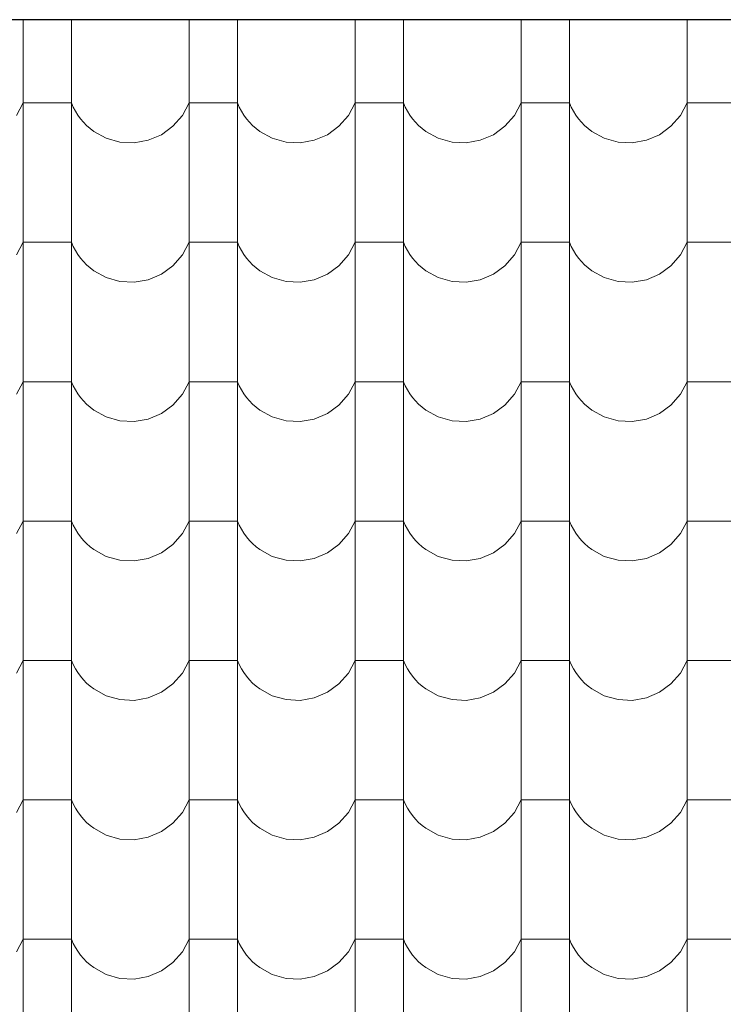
# Model space of a CAD drawing. Header units: millimetres. Extents: x -29624 to 9939, y -6894 to 6495.
# Tile 196 of 243: x 1757 to 1897, y -3377 to -3181. Entities that reach past the tile are written whole.
import ezdxf

# ---------------------------------------------------------------- set-up
doc = ezdxf.new("R2010")
doc.units = ezdxf.units.MM
doc.header["$MEASUREMENT"] = 0
doc.layers.add('810-G Ogólne', color=7, linetype='Continuous')
doc.layers.add('990-D Import IFC', color=7, linetype='Continuous')

# ---------------------------------------------------------------- blocks, each defined once
blk = doc.blocks.new('*X1822', base_point=(515069.4, 47309.9))
at = {"layer": '990-D Import IFC', "color": 251, "linetype": 'Continuous', "lineweight": 13, "true_color": 0x6a6a6a}
for p, q in [((527561.4, -15788.8), (527561.4, -15846.1)), ((527657.5, -15788.8), (527657.5, -15846.1)), ((527891.4, -15788.8), (527891.4, -15846.1)), ((527987.5, -15788.8), (527987.5, -15846.1)), ((528221.4, -15788.8), (528221.4, -15846.1)), ((528317.5, -15788.8), (528317.5, -15846.1)), ((528551.4, -15788.8), (528551.4, -15846.1)), ((528647.5, -15788.8), (528647.5, -15846.1)), ((528881.4, -15788.8), (528881.4, -15846.1)), ((527561.4, -15846.1), (527561.4, -16123.1)), ((527657.5, -15846.1), (527657.5, -16123.1)), ((527891.4, -15846.1), (527891.4, -16123.1)), ((527987.5, -15846.1), (527987.5, -16123.1)), ((528221.4, -15846.1), (528221.4, -16123.1)), ((528317.5, -15846.1), (528317.5, -16123.1)), ((528551.4, -15846.1), (528551.4, -16123.1)), ((528647.5, -15846.1), (528647.5, -16123.1)), ((528881.4, -15846.1), (528881.4, -16123.1)), ((527548.1, -15979.2), (527561.4, -15954.2)), ((527609.4, -15954.2), (527561.4, -15954.2)), ((527657.5, -15954.2), (527609.4, -15954.2)), ((527657.5, -15954.2), (527661.1, -15962.5)), ((527661.1, -15962.5), (527665.4, -15970.6)), ((527878.1, -15979.2), (527891.4, -15954.2)), ((527939.4, -15954.2), (527891.4, -15954.2)), ((527987.5, -15954.2), (527939.4, -15954.2)), ((527987.5, -15954.2), (527991.1, -15962.5)), ((527991.1, -15962.5), (527995.4, -15970.6)), ((528208.1, -15979.2), (528221.4, -15954.2)), ((528269.4, -15954.2), (528221.4, -15954.2)), ((528317.5, -15954.2), (528269.4, -15954.2)), ((528317.5, -15954.2), (528321.1, -15962.5)), ((528321.1, -15962.5), (528325.4, -15970.6)), ((528538.1, -15979.2), (528551.4, -15954.2)), ((528599.4, -15954.2), (528551.4, -15954.2)), ((528647.5, -15954.2), (528599.4, -15954.2)), ((528647.5, -15954.2), (528651.1, -15962.5)), ((528651.1, -15962.5), (528655.4, -15970.6)), ((528868.1, -15979.2), (528881.4, -15954.2)), ((528929.4, -15954.2), (528881.4, -15954.2)), ((528977.5, -15954.2), (528929.4, -15954.2)), ((527665.4, -15970.6), (527670.2, -15978.3)), ((527670.2, -15978.3), (527675.5, -15985.7)), ((527675.5, -15985.7), (527681.4, -15992.6)), ((527859.4, -16000.7), (527878.1, -15979.2)), ((527995.4, -15970.6), (528000.2, -15978.3)), ((528000.2, -15978.3), (528005.5, -15985.7)), ((528005.5, -15985.7), (528011.4, -15992.6)), ((528189.4, -16000.7), (528208.1, -15979.2)), ((528325.4, -15970.6), (528330.2, -15978.3)), ((528330.2, -15978.3), (528335.5, -15985.7)), ((528335.5, -15985.7), (528341.4, -15992.6)), ((528519.4, -16000.7), (528538.1, -15979.2)), ((528655.4, -15970.6), (528660.2, -15978.3)), ((528660.2, -15978.3), (528665.5, -15985.7)), ((528665.5, -15985.7), (528671.4, -15992.6)), ((528849.4, -16000.7), (528868.1, -15979.2)), ((527681.4, -15992.6), (527687.8, -15999.1)), ((527687.8, -15999.1), (527694.6, -16005.2)), ((527694.6, -16005.2), (527701.9, -16010.7)), ((527836.5, -16017.4), (527859.4, -16000.7)), ((528011.4, -15992.6), (528017.8, -15999.1)), ((528017.8, -15999.1), (528024.6, -16005.2)), ((528024.6, -16005.2), (528031.9, -16010.7)), ((528166.5, -16017.4), (528189.4, -16000.7)), ((528341.4, -15992.6), (528347.8, -15999.1)), ((528347.8, -15999.1), (528354.6, -16005.2)), ((528354.6, -16005.2), (528361.9, -16010.7)), ((528496.5, -16017.4), (528519.4, -16000.7)), ((528671.4, -15992.6), (528677.8, -15999.1)), ((528677.8, -15999.1), (528684.6, -16005.2)), ((528684.6, -16005.2), (528691.9, -16010.7)), ((528826.5, -16017.4), (528849.4, -16000.7)), ((527701.9, -16010.7), (527726.7, -16024.4)), ((527726.7, -16024.4), (527754.1, -16032.1)), ((527810.4, -16028.5), (527836.5, -16017.4)), ((528031.9, -16010.7), (528056.7, -16024.4)), ((528056.7, -16024.4), (528084.1, -16032.1)), ((528140.4, -16028.5), (528166.5, -16017.4)), ((528361.9, -16010.7), (528386.7, -16024.4)), ((528386.7, -16024.4), (528414.1, -16032.1)), ((528470.4, -16028.5), (528496.5, -16017.4)), ((528691.9, -16010.7), (528716.7, -16024.4)), ((528716.7, -16024.4), (528744.1, -16032.1)), ((528800.4, -16028.5), (528826.5, -16017.4)), ((527754.1, -16032.1), (527782.4, -16033.5)), ((527782.4, -16033.5), (527810.4, -16028.5)), ((528084.1, -16032.1), (528112.4, -16033.5)), ((528112.4, -16033.5), (528140.4, -16028.5)), ((528414.1, -16032.1), (528442.4, -16033.5)), ((528442.4, -16033.5), (528470.4, -16028.5)), ((528744.1, -16032.1), (528772.4, -16033.5)), ((528772.4, -16033.5), (528800.4, -16028.5)), ((527561.4, -16123.1), (527561.4, -16400.1)), ((527657.5, -16123.1), (527657.5, -16400.1)), ((527891.4, -16123.1), (527891.4, -16400.1)), ((527987.5, -16123.1), (527987.5, -16400.1)), ((528221.4, -16123.1), (528221.4, -16400.1)), ((528317.5, -16123.1), (528317.5, -16400.1)), ((528551.4, -16123.1), (528551.4, -16400.1)), ((528647.5, -16123.1), (528647.5, -16400.1)), ((528881.4, -16123.1), (528881.4, -16400.1)), ((527548.1, -16256.2), (527561.4, -16231.2)), ((527609.4, -16231.2), (527561.4, -16231.2)), ((527657.5, -16231.2), (527609.4, -16231.2)), ((527657.5, -16231.2), (527661.1, -16239.5)), ((527661.1, -16239.5), (527665.4, -16247.6)), ((527878.1, -16256.2), (527891.4, -16231.2)), ((527939.4, -16231.2), (527891.4, -16231.2)), ((527987.5, -16231.2), (527939.4, -16231.2)), ((527987.5, -16231.2), (527991.1, -16239.5)), ((527991.1, -16239.5), (527995.4, -16247.6)), ((528208.1, -16256.2), (528221.4, -16231.2)), ((528269.4, -16231.2), (528221.4, -16231.2)), ((528317.5, -16231.2), (528269.4, -16231.2)), ((528317.5, -16231.2), (528321.1, -16239.5)), ((528321.1, -16239.5), (528325.4, -16247.6)), ((528538.1, -16256.2), (528551.4, -16231.2)), ((528599.4, -16231.2), (528551.4, -16231.2)), ((528647.5, -16231.2), (528599.4, -16231.2)), ((528647.5, -16231.2), (528651.1, -16239.5)), ((528651.1, -16239.5), (528655.4, -16247.6)), ((528868.1, -16256.2), (528881.4, -16231.2)), ((528929.4, -16231.2), (528881.4, -16231.2)), ((528977.5, -16231.2), (528929.4, -16231.2)), ((527665.4, -16247.6), (527670.2, -16255.3)), ((527670.2, -16255.3), (527675.5, -16262.7)), ((527859.4, -16277.7), (527878.1, -16256.2)), ((527995.4, -16247.6), (528000.2, -16255.3)), ((528000.2, -16255.3), (528005.5, -16262.7)), ((528189.4, -16277.7), (528208.1, -16256.2)), ((528325.4, -16247.6), (528330.2, -16255.3)), ((528330.2, -16255.3), (528335.5, -16262.7)), ((528519.4, -16277.7), (528538.1, -16256.2)), ((528655.4, -16247.6), (528660.2, -16255.3)), ((528660.2, -16255.3), (528665.5, -16262.7)), ((528849.4, -16277.7), (528868.1, -16256.2)), ((527675.5, -16262.7), (527681.4, -16269.6)), ((527681.4, -16269.6), (527687.8, -16276.1)), ((527687.8, -16276.1), (527694.6, -16282.2)), ((527836.5, -16294.4), (527859.4, -16277.7)), ((528005.5, -16262.7), (528011.4, -16269.6)), ((528011.4, -16269.6), (528017.8, -16276.1)), ((528017.8, -16276.1), (528024.6, -16282.2)), ((528166.5, -16294.4), (528189.4, -16277.7)), ((528335.5, -16262.7), (528341.4, -16269.6)), ((528341.4, -16269.6), (528347.8, -16276.1)), ((528347.8, -16276.1), (528354.6, -16282.2)), ((528496.5, -16294.4), (528519.4, -16277.7)), ((528665.5, -16262.7), (528671.4, -16269.6)), ((528671.4, -16269.6), (528677.8, -16276.1)), ((528677.8, -16276.1), (528684.6, -16282.2)), ((528826.5, -16294.4), (528849.4, -16277.7)), ((527694.6, -16282.2), (527701.9, -16287.7)), ((527701.9, -16287.7), (527726.7, -16301.4)), ((527810.4, -16305.5), (527836.5, -16294.4)), ((528024.6, -16282.2), (528031.9, -16287.7)), ((528031.9, -16287.7), (528056.7, -16301.4)), ((528140.4, -16305.5), (528166.5, -16294.4)), ((528354.6, -16282.2), (528361.9, -16287.7)), ((528361.9, -16287.7), (528386.7, -16301.4)), ((528470.4, -16305.5), (528496.5, -16294.4)), ((528684.6, -16282.2), (528691.9, -16287.7)), ((528691.9, -16287.7), (528716.7, -16301.4)), ((528800.4, -16305.5), (528826.5, -16294.4)), ((527726.7, -16301.4), (527754.1, -16309.1)), ((527754.1, -16309.1), (527782.4, -16310.5)), ((527782.4, -16310.5), (527810.4, -16305.5)), ((528056.7, -16301.4), (528084.1, -16309.1)), ((528084.1, -16309.1), (528112.4, -16310.5)), ((528112.4, -16310.5), (528140.4, -16305.5)), ((528386.7, -16301.4), (528414.1, -16309.1)), ((528414.1, -16309.1), (528442.4, -16310.5)), ((528442.4, -16310.5), (528470.4, -16305.5)), ((528716.7, -16301.4), (528744.1, -16309.1)), ((528744.1, -16309.1), (528772.4, -16310.5)), ((528772.4, -16310.5), (528800.4, -16305.5)), ((527561.4, -16400.1), (527561.4, -16677.1)), ((527657.5, -16400.1), (527657.5, -16677.1)), ((527891.4, -16400.1), (527891.4, -16677.1)), ((527987.5, -16400.1), (527987.5, -16677.1)), ((528221.4, -16400.1), (528221.4, -16677.1)), ((528317.5, -16400.1), (528317.5, -16677.1)), ((528551.4, -16400.1), (528551.4, -16677.1)), ((528647.5, -16400.1), (528647.5, -16677.1)), ((528881.4, -16400.1), (528881.4, -16677.1)), ((527548.1, -16533.2), (527561.4, -16508.2)), ((527609.4, -16508.2), (527561.4, -16508.2)), ((527657.5, -16508.2), (527609.4, -16508.2)), ((527657.5, -16508.2), (527661.1, -16516.5)), ((527878.1, -16533.2), (527891.4, -16508.2)), ((527939.4, -16508.2), (527891.4, -16508.2)), ((527987.5, -16508.2), (527939.4, -16508.2)), ((527987.5, -16508.2), (527991.1, -16516.5)), ((528208.1, -16533.2), (528221.4, -16508.2)), ((528269.4, -16508.2), (528221.4, -16508.2)), ((528317.5, -16508.2), (528269.4, -16508.2)), ((528317.5, -16508.2), (528321.1, -16516.5)), ((528538.1, -16533.2), (528551.4, -16508.2)), ((528599.4, -16508.2), (528551.4, -16508.2)), ((528647.5, -16508.2), (528599.4, -16508.2)), ((528647.5, -16508.2), (528651.1, -16516.5)), ((528868.1, -16533.2), (528881.4, -16508.2)), ((528929.4, -16508.2), (528881.4, -16508.2)), ((528977.5, -16508.2), (528929.4, -16508.2)), ((527661.1, -16516.5), (527665.4, -16524.6)), ((527665.4, -16524.6), (527670.2, -16532.3)), ((527670.2, -16532.3), (527675.5, -16539.7)), ((527859.4, -16554.7), (527878.1, -16533.2)), ((527991.1, -16516.5), (527995.4, -16524.6)), ((527995.4, -16524.6), (528000.2, -16532.3)), ((528000.2, -16532.3), (528005.5, -16539.7)), ((528189.4, -16554.7), (528208.1, -16533.2)), ((528321.1, -16516.5), (528325.4, -16524.6)), ((528325.4, -16524.6), (528330.2, -16532.3)), ((528330.2, -16532.3), (528335.5, -16539.7)), ((528519.4, -16554.7), (528538.1, -16533.2)), ((528651.1, -16516.5), (528655.4, -16524.6)), ((528655.4, -16524.6), (528660.2, -16532.3)), ((528660.2, -16532.3), (528665.5, -16539.7)), ((528849.4, -16554.7), (528868.1, -16533.2)), ((527675.5, -16539.7), (527681.4, -16546.6)), ((527681.4, -16546.6), (527687.8, -16553.1)), ((527687.8, -16553.1), (527694.6, -16559.2)), ((528005.5, -16539.7), (528011.4, -16546.6)), ((528011.4, -16546.6), (528017.8, -16553.1)), ((528017.8, -16553.1), (528024.6, -16559.2)), ((528335.5, -16539.7), (528341.4, -16546.6)), ((528341.4, -16546.6), (528347.8, -16553.1)), ((528347.8, -16553.1), (528354.6, -16559.2)), ((528665.5, -16539.7), (528671.4, -16546.6)), ((528671.4, -16546.6), (528677.8, -16553.1)), ((528677.8, -16553.1), (528684.6, -16559.2)), ((527694.6, -16559.2), (527701.9, -16564.7)), ((527701.9, -16564.7), (527726.7, -16578.4)), ((527810.4, -16582.5), (527836.5, -16571.4)), ((527836.5, -16571.4), (527859.4, -16554.7)), ((528024.6, -16559.2), (528031.9, -16564.7)), ((528031.9, -16564.7), (528056.7, -16578.4)), ((528140.4, -16582.5), (528166.5, -16571.4)), ((528166.5, -16571.4), (528189.4, -16554.7)), ((528354.6, -16559.2), (528361.9, -16564.7)), ((528361.9, -16564.7), (528386.7, -16578.4)), ((528470.4, -16582.5), (528496.5, -16571.4)), ((528496.5, -16571.4), (528519.4, -16554.7)), ((528684.6, -16559.2), (528691.9, -16564.7)), ((528691.9, -16564.7), (528716.7, -16578.4)), ((528800.4, -16582.5), (528826.5, -16571.4)), ((528826.5, -16571.4), (528849.4, -16554.7)), ((527726.7, -16578.4), (527754.1, -16586.1)), ((527754.1, -16586.1), (527782.4, -16587.5)), ((527782.4, -16587.5), (527810.4, -16582.5)), ((528056.7, -16578.4), (528084.1, -16586.1)), ((528084.1, -16586.1), (528112.4, -16587.5)), ((528112.4, -16587.5), (528140.4, -16582.5)), ((528386.7, -16578.4), (528414.1, -16586.1)), ((528414.1, -16586.1), (528442.4, -16587.5)), ((528442.4, -16587.5), (528470.4, -16582.5)), ((528716.7, -16578.4), (528744.1, -16586.1)), ((528744.1, -16586.1), (528772.4, -16587.5)), ((528772.4, -16587.5), (528800.4, -16582.5)), ((527561.4, -16677.1), (527561.4, -16954.1)), ((527657.5, -16677.1), (527657.5, -16954.1)), ((527891.4, -16677.1), (527891.4, -16954.1)), ((527987.5, -16677.1), (527987.5, -16954.1)), ((528221.4, -16677.1), (528221.4, -16954.1)), ((528317.5, -16677.1), (528317.5, -16954.1)), ((528551.4, -16677.1), (528551.4, -16954.1)), ((528647.5, -16677.1), (528647.5, -16954.1)), ((528881.4, -16677.1), (528881.4, -16954.1)), ((527548.1, -16810.2), (527561.4, -16785.2)), ((527609.4, -16785.2), (527561.4, -16785.2)), ((527657.5, -16785.2), (527609.4, -16785.2)), ((527657.5, -16785.2), (527661.1, -16793.5)), ((527878.1, -16810.2), (527891.4, -16785.2)), ((527939.4, -16785.2), (527891.4, -16785.2)), ((527987.5, -16785.2), (527939.4, -16785.2)), ((527987.5, -16785.2), (527991.1, -16793.5)), ((528208.1, -16810.2), (528221.4, -16785.2)), ((528269.4, -16785.2), (528221.4, -16785.2)), ((528317.5, -16785.2), (528269.4, -16785.2)), ((528317.5, -16785.2), (528321.1, -16793.5)), ((528538.1, -16810.2), (528551.4, -16785.2)), ((528599.4, -16785.2), (528551.4, -16785.2)), ((528647.5, -16785.2), (528599.4, -16785.2)), ((528647.5, -16785.2), (528651.1, -16793.5)), ((528868.1, -16810.2), (528881.4, -16785.2)), ((528929.4, -16785.2), (528881.4, -16785.2)), ((528977.5, -16785.2), (528929.4, -16785.2)), ((527661.1, -16793.5), (527665.4, -16801.6)), ((527665.4, -16801.6), (527670.2, -16809.3)), ((527991.1, -16793.5), (527995.4, -16801.6)), ((527995.4, -16801.6), (528000.2, -16809.3)), ((528321.1, -16793.5), (528325.4, -16801.6)), ((528325.4, -16801.6), (528330.2, -16809.3)), ((528651.1, -16793.5), (528655.4, -16801.6)), ((528655.4, -16801.6), (528660.2, -16809.3)), ((527670.2, -16809.3), (527675.5, -16816.7)), ((527675.5, -16816.7), (527681.4, -16823.6)), ((527681.4, -16823.6), (527687.8, -16830.1)), ((527859.4, -16831.7), (527878.1, -16810.2)), ((528000.2, -16809.3), (528005.5, -16816.7)), ((528005.5, -16816.7), (528011.4, -16823.6)), ((528011.4, -16823.6), (528017.8, -16830.1)), ((528189.4, -16831.7), (528208.1, -16810.2)), ((528330.2, -16809.3), (528335.5, -16816.7)), ((528335.5, -16816.7), (528341.4, -16823.6)), ((528341.4, -16823.6), (528347.8, -16830.1)), ((528519.4, -16831.7), (528538.1, -16810.2)), ((528660.2, -16809.3), (528665.5, -16816.7)), ((528665.5, -16816.7), (528671.4, -16823.6)), ((528671.4, -16823.6), (528677.8, -16830.1)), ((528849.4, -16831.7), (528868.1, -16810.2)), ((527687.8, -16830.1), (527694.6, -16836.2)), ((527694.6, -16836.2), (527701.9, -16841.7)), ((527701.9, -16841.7), (527726.7, -16855.4)), ((527836.5, -16848.4), (527859.4, -16831.7)), ((528017.8, -16830.1), (528024.6, -16836.2)), ((528024.6, -16836.2), (528031.9, -16841.7)), ((528031.9, -16841.7), (528056.7, -16855.4)), ((528166.5, -16848.4), (528189.4, -16831.7)), ((528347.8, -16830.1), (528354.6, -16836.2)), ((528354.6, -16836.2), (528361.9, -16841.7)), ((528361.9, -16841.7), (528386.7, -16855.4)), ((528496.5, -16848.4), (528519.4, -16831.7)), ((528677.8, -16830.1), (528684.6, -16836.2)), ((528684.6, -16836.2), (528691.9, -16841.7)), ((528691.9, -16841.7), (528716.7, -16855.4)), ((528826.5, -16848.4), (528849.4, -16831.7)), ((527726.7, -16855.4), (527754.1, -16863.1)), ((527754.1, -16863.1), (527782.4, -16864.5)), ((527782.4, -16864.5), (527810.4, -16859.5)), ((527810.4, -16859.5), (527836.5, -16848.4)), ((528056.7, -16855.4), (528084.1, -16863.1)), ((528084.1, -16863.1), (528112.4, -16864.5)), ((528112.4, -16864.5), (528140.4, -16859.5)), ((528140.4, -16859.5), (528166.5, -16848.4)), ((528386.7, -16855.4), (528414.1, -16863.1)), ((528414.1, -16863.1), (528442.4, -16864.5)), ((528442.4, -16864.5), (528470.4, -16859.5)), ((528470.4, -16859.5), (528496.5, -16848.4)), ((528716.7, -16855.4), (528744.1, -16863.1)), ((528744.1, -16863.1), (528772.4, -16864.5)), ((528772.4, -16864.5), (528800.4, -16859.5)), ((528800.4, -16859.5), (528826.5, -16848.4)), ((527561.4, -16954.1), (527561.4, -17231.1)), ((527657.5, -16954.1), (527657.5, -17231.1)), ((527891.4, -16954.1), (527891.4, -17231.1)), ((527987.5, -16954.1), (527987.5, -17231.1)), ((528221.4, -16954.1), (528221.4, -17231.1)), ((528317.5, -16954.1), (528317.5, -17231.1)), ((528551.4, -16954.1), (528551.4, -17231.1)), ((528647.5, -16954.1), (528647.5, -17231.1)), ((528881.4, -16954.1), (528881.4, -17231.1)), ((527548.1, -17087.2), (527561.4, -17062.2)), ((527609.4, -17062.2), (527561.4, -17062.2)), ((527657.5, -17062.2), (527609.4, -17062.2)), ((527657.5, -17062.2), (527661.1, -17070.5)), ((527878.1, -17087.2), (527891.4, -17062.2)), ((527939.4, -17062.2), (527891.4, -17062.2)), ((527987.5, -17062.2), (527939.4, -17062.2)), ((527987.5, -17062.2), (527991.1, -17070.5)), ((528208.1, -17087.2), (528221.4, -17062.2)), ((528269.4, -17062.2), (528221.4, -17062.2)), ((528317.5, -17062.2), (528269.4, -17062.2)), ((528317.5, -17062.2), (528321.1, -17070.5)), ((528538.1, -17087.2), (528551.4, -17062.2)), ((528599.4, -17062.2), (528551.4, -17062.2)), ((528647.5, -17062.2), (528599.4, -17062.2)), ((528647.5, -17062.2), (528651.1, -17070.5)), ((528868.1, -17087.2), (528881.4, -17062.2)), ((528929.4, -17062.2), (528881.4, -17062.2)), ((528977.5, -17062.2), (528929.4, -17062.2)), ((527661.1, -17070.5), (527665.4, -17078.6)), ((527665.4, -17078.6), (527670.2, -17086.3)), ((527991.1, -17070.5), (527995.4, -17078.6)), ((527995.4, -17078.6), (528000.2, -17086.3)), ((528321.1, -17070.5), (528325.4, -17078.6)), ((528325.4, -17078.6), (528330.2, -17086.3)), ((528651.1, -17070.5), (528655.4, -17078.6)), ((528655.4, -17078.6), (528660.2, -17086.3)), ((527670.2, -17086.3), (527675.5, -17093.7)), ((527675.5, -17093.7), (527681.4, -17100.6)), ((527681.4, -17100.6), (527687.8, -17107.1)), ((527859.4, -17108.7), (527878.1, -17087.2)), ((528000.2, -17086.3), (528005.5, -17093.7)), ((528005.5, -17093.7), (528011.4, -17100.6)), ((528011.4, -17100.6), (528017.8, -17107.1)), ((528189.4, -17108.7), (528208.1, -17087.2)), ((528330.2, -17086.3), (528335.5, -17093.7)), ((528335.5, -17093.7), (528341.4, -17100.6)), ((528341.4, -17100.6), (528347.8, -17107.1)), ((528519.4, -17108.7), (528538.1, -17087.2)), ((528660.2, -17086.3), (528665.5, -17093.7)), ((528665.5, -17093.7), (528671.4, -17100.6)), ((528671.4, -17100.6), (528677.8, -17107.1)), ((528849.4, -17108.7), (528868.1, -17087.2)), ((527687.8, -17107.1), (527694.6, -17113.2)), ((527694.6, -17113.2), (527701.9, -17118.7)), ((527701.9, -17118.7), (527726.7, -17132.4)), ((527836.5, -17125.4), (527859.4, -17108.7)), ((528017.8, -17107.1), (528024.6, -17113.2)), ((528024.6, -17113.2), (528031.9, -17118.7)), ((528031.9, -17118.7), (528056.7, -17132.4)), ((528166.5, -17125.4), (528189.4, -17108.7)), ((528347.8, -17107.1), (528354.6, -17113.2)), ((528354.6, -17113.2), (528361.9, -17118.7)), ((528361.9, -17118.7), (528386.7, -17132.4)), ((528496.5, -17125.4), (528519.4, -17108.7)), ((528677.8, -17107.1), (528684.6, -17113.2)), ((528684.6, -17113.2), (528691.9, -17118.7)), ((528691.9, -17118.7), (528716.7, -17132.4)), ((528826.5, -17125.4), (528849.4, -17108.7)), ((527726.7, -17132.4), (527754.1, -17140.1)), ((527754.1, -17140.1), (527782.4, -17141.5)), ((527782.4, -17141.5), (527810.4, -17136.5)), ((527810.4, -17136.5), (527836.5, -17125.4)), ((528056.7, -17132.4), (528084.1, -17140.1)), ((528084.1, -17140.1), (528112.4, -17141.5)), ((528112.4, -17141.5), (528140.4, -17136.5)), ((528140.4, -17136.5), (528166.5, -17125.4)), ((528386.7, -17132.4), (528414.1, -17140.1)), ((528414.1, -17140.1), (528442.4, -17141.5)), ((528442.4, -17141.5), (528470.4, -17136.5)), ((528470.4, -17136.5), (528496.5, -17125.4)), ((528716.7, -17132.4), (528744.1, -17140.1)), ((528744.1, -17140.1), (528772.4, -17141.5)), ((528772.4, -17141.5), (528800.4, -17136.5)), ((528800.4, -17136.5), (528826.5, -17125.4)), ((527561.4, -17231.1), (527561.4, -17508.1)), ((527657.5, -17231.1), (527657.5, -17508.1)), ((527891.4, -17231.1), (527891.4, -17508.1)), ((527987.5, -17231.1), (527987.5, -17508.1)), ((528221.4, -17231.1), (528221.4, -17508.1)), ((528317.5, -17231.1), (528317.5, -17508.1)), ((528551.4, -17231.1), (528551.4, -17508.1)), ((528647.5, -17231.1), (528647.5, -17508.1)), ((528881.4, -17231.1), (528881.4, -17508.1)), ((527548.1, -17364.2), (527561.4, -17339.2)), ((527609.4, -17339.2), (527561.4, -17339.2)), ((527657.5, -17339.2), (527609.4, -17339.2)), ((527657.5, -17339.2), (527661.1, -17347.5)), ((527661.1, -17347.5), (527665.4, -17355.6)), ((527665.4, -17355.6), (527670.2, -17363.3)), ((527878.1, -17364.2), (527891.4, -17339.2)), ((527939.4, -17339.2), (527891.4, -17339.2)), ((527987.5, -17339.2), (527939.4, -17339.2)), ((527987.5, -17339.2), (527991.1, -17347.5)), ((527991.1, -17347.5), (527995.4, -17355.6)), ((527995.4, -17355.6), (528000.2, -17363.3)), ((528208.1, -17364.2), (528221.4, -17339.2)), ((528269.4, -17339.2), (528221.4, -17339.2)), ((528317.5, -17339.2), (528269.4, -17339.2)), ((528317.5, -17339.2), (528321.1, -17347.5)), ((528321.1, -17347.5), (528325.4, -17355.6)), ((528325.4, -17355.6), (528330.2, -17363.3)), ((528538.1, -17364.2), (528551.4, -17339.2)), ((528599.4, -17339.2), (528551.4, -17339.2)), ((528647.5, -17339.2), (528599.4, -17339.2)), ((528647.5, -17339.2), (528651.1, -17347.5)), ((528651.1, -17347.5), (528655.4, -17355.6)), ((528655.4, -17355.6), (528660.2, -17363.3)), ((528868.1, -17364.2), (528881.4, -17339.2)), ((528929.4, -17339.2), (528881.4, -17339.2)), ((528977.5, -17339.2), (528929.4, -17339.2)), ((527670.2, -17363.3), (527675.5, -17370.7)), ((527675.5, -17370.7), (527681.4, -17377.6)), ((527859.4, -17385.7), (527878.1, -17364.2)), ((528000.2, -17363.3), (528005.5, -17370.7)), ((528005.5, -17370.7), (528011.4, -17377.6)), ((528189.4, -17385.7), (528208.1, -17364.2)), ((528330.2, -17363.3), (528335.5, -17370.7)), ((528335.5, -17370.7), (528341.4, -17377.6)), ((528519.4, -17385.7), (528538.1, -17364.2)), ((528660.2, -17363.3), (528665.5, -17370.7)), ((528665.5, -17370.7), (528671.4, -17377.6)), ((528849.4, -17385.7), (528868.1, -17364.2)), ((527681.4, -17377.6), (527687.8, -17384.1)), ((527687.8, -17384.1), (527694.6, -17390.2)), ((527694.6, -17390.2), (527701.9, -17395.7)), ((527701.9, -17395.7), (527726.7, -17409.4)), ((527836.5, -17402.4), (527859.4, -17385.7)), ((528011.4, -17377.6), (528017.8, -17384.1)), ((528017.8, -17384.1), (528024.6, -17390.2)), ((528024.6, -17390.2), (528031.9, -17395.7)), ((528031.9, -17395.7), (528056.7, -17409.4)), ((528166.5, -17402.4), (528189.4, -17385.7)), ((528341.4, -17377.6), (528347.8, -17384.1)), ((528347.8, -17384.1), (528354.6, -17390.2)), ((528354.6, -17390.2), (528361.9, -17395.7)), ((528361.9, -17395.7), (528386.7, -17409.4)), ((528496.5, -17402.4), (528519.4, -17385.7)), ((528671.4, -17377.6), (528677.8, -17384.1)), ((528677.8, -17384.1), (528684.6, -17390.2)), ((528684.6, -17390.2), (528691.9, -17395.7)), ((528691.9, -17395.7), (528716.7, -17409.4)), ((528826.5, -17402.4), (528849.4, -17385.7)), ((527726.7, -17409.4), (527754.1, -17417.1)), ((527782.4, -17418.5), (527810.4, -17413.5)), ((527810.4, -17413.5), (527836.5, -17402.4)), ((528056.7, -17409.4), (528084.1, -17417.1)), ((528112.4, -17418.5), (528140.4, -17413.5)), ((528140.4, -17413.5), (528166.5, -17402.4)), ((528386.7, -17409.4), (528414.1, -17417.1)), ((528442.4, -17418.5), (528470.4, -17413.5)), ((528470.4, -17413.5), (528496.5, -17402.4)), ((528716.7, -17409.4), (528744.1, -17417.1)), ((528772.4, -17418.5), (528800.4, -17413.5)), ((528800.4, -17413.5), (528826.5, -17402.4)), ((527754.1, -17417.1), (527782.4, -17418.5)), ((528084.1, -17417.1), (528112.4, -17418.5)), ((528414.1, -17417.1), (528442.4, -17418.5)), ((528744.1, -17417.1), (528772.4, -17418.5)), ((527561.4, -17508.1), (527561.4, -17785.1)), ((527657.5, -17508.1), (527657.5, -17785.1)), ((527891.4, -17508.1), (527891.4, -17785.1)), ((527987.5, -17508.1), (527987.5, -17785.1)), ((528221.4, -17508.1), (528221.4, -17785.1)), ((528317.5, -17508.1), (528317.5, -17785.1)), ((528551.4, -17508.1), (528551.4, -17785.1)), ((528647.5, -17508.1), (528647.5, -17785.1)), ((528881.4, -17508.1), (528881.4, -17785.1)), ((527548.1, -17641.2), (527561.4, -17616.2)), ((527609.4, -17616.2), (527561.4, -17616.2)), ((527657.5, -17616.2), (527609.4, -17616.2)), ((527657.5, -17616.2), (527661.1, -17624.5)), ((527661.1, -17624.5), (527665.4, -17632.6)), ((527878.1, -17641.2), (527891.4, -17616.2)), ((527939.4, -17616.2), (527891.4, -17616.2)), ((527987.5, -17616.2), (527939.4, -17616.2)), ((527987.5, -17616.2), (527991.1, -17624.5)), ((527991.1, -17624.5), (527995.4, -17632.6)), ((528208.1, -17641.2), (528221.4, -17616.2)), ((528269.4, -17616.2), (528221.4, -17616.2)), ((528317.5, -17616.2), (528269.4, -17616.2)), ((528317.5, -17616.2), (528321.1, -17624.5)), ((528321.1, -17624.5), (528325.4, -17632.6)), ((528538.1, -17641.2), (528551.4, -17616.2)), ((528599.4, -17616.2), (528551.4, -17616.2)), ((528647.5, -17616.2), (528599.4, -17616.2)), ((528647.5, -17616.2), (528651.1, -17624.5)), ((528651.1, -17624.5), (528655.4, -17632.6)), ((528868.1, -17641.2), (528881.4, -17616.2)), ((528929.4, -17616.2), (528881.4, -17616.2)), ((528977.5, -17616.2), (528929.4, -17616.2)), ((527665.4, -17632.6), (527670.2, -17640.3)), ((527670.2, -17640.3), (527675.5, -17647.7)), ((527675.5, -17647.7), (527681.4, -17654.6)), ((527859.4, -17662.7), (527878.1, -17641.2)), ((527995.4, -17632.6), (528000.2, -17640.3)), ((528000.2, -17640.3), (528005.5, -17647.7)), ((528005.5, -17647.7), (528011.4, -17654.6)), ((528189.4, -17662.7), (528208.1, -17641.2)), ((528325.4, -17632.6), (528330.2, -17640.3)), ((528330.2, -17640.3), (528335.5, -17647.7)), ((528335.5, -17647.7), (528341.4, -17654.6)), ((528519.4, -17662.7), (528538.1, -17641.2)), ((528655.4, -17632.6), (528660.2, -17640.3)), ((528660.2, -17640.3), (528665.5, -17647.7)), ((528665.5, -17647.7), (528671.4, -17654.6)), ((528849.4, -17662.7), (528868.1, -17641.2)), ((527681.4, -17654.6), (527687.8, -17661.1)), ((527687.8, -17661.1), (527694.6, -17667.2)), ((527694.6, -17667.2), (527701.9, -17672.7)), ((527836.5, -17679.4), (527859.4, -17662.7)), ((528011.4, -17654.6), (528017.8, -17661.1)), ((528017.8, -17661.1), (528024.6, -17667.2)), ((528024.6, -17667.2), (528031.9, -17672.7)), ((528166.5, -17679.4), (528189.4, -17662.7)), ((528341.4, -17654.6), (528347.8, -17661.1)), ((528347.8, -17661.1), (528354.6, -17667.2)), ((528354.6, -17667.2), (528361.9, -17672.7)), ((528496.5, -17679.4), (528519.4, -17662.7)), ((528671.4, -17654.6), (528677.8, -17661.1)), ((528677.8, -17661.1), (528684.6, -17667.2)), ((528684.6, -17667.2), (528691.9, -17672.7)), ((528826.5, -17679.4), (528849.4, -17662.7)), ((527701.9, -17672.7), (527726.7, -17686.4)), ((527726.7, -17686.4), (527754.1, -17694.1)), ((527810.4, -17690.5), (527836.5, -17679.4)), ((528031.9, -17672.7), (528056.7, -17686.4)), ((528056.7, -17686.4), (528084.1, -17694.1)), ((528140.4, -17690.5), (528166.5, -17679.4)), ((528361.9, -17672.7), (528386.7, -17686.4)), ((528386.7, -17686.4), (528414.1, -17694.1)), ((528470.4, -17690.5), (528496.5, -17679.4)), ((528691.9, -17672.7), (528716.7, -17686.4)), ((528716.7, -17686.4), (528744.1, -17694.1)), ((528800.4, -17690.5), (528826.5, -17679.4)), ((527754.1, -17694.1), (527782.4, -17695.5)), ((527782.4, -17695.5), (527810.4, -17690.5)), ((528084.1, -17694.1), (528112.4, -17695.5)), ((528112.4, -17695.5), (528140.4, -17690.5)), ((528414.1, -17694.1), (528442.4, -17695.5)), ((528442.4, -17695.5), (528470.4, -17690.5)), ((528744.1, -17694.1), (528772.4, -17695.5)), ((528772.4, -17695.5), (528800.4, -17690.5))]:
    blk.add_line(p, q, dxfattribs=at)
blk = doc.blocks.new('Wypełnienie_6_3', base_point=(515069.4, 47309.9))
at = {"layer": '990-D Import IFC', "color": 251, "linetype": 'Continuous', "lineweight": 13, "true_color": 0x6a6a6a}
blk.add_blockref('*X1822', (515069.4, 47309.9), dxfattribs=at)

msp = doc.modelspace()

# ---------------------------------------------------------------- linework, layer by layer
at = {"layer": '810-G Ogólne', "color": 7, "linetype": 'Continuous', "lineweight": 25}
msp.add_line((3916.26, -3181.299), (1399.669, -3181.299), dxfattribs=at)
at = {"layer": '990-D Import IFC', "color": 7, "linetype": 'Continuous', "lineweight": 13}
msp.add_lwpolyline([(1399.669, -3181.299), (824.669, -3576.299), (4836.669, -3576.299), (4292.669, -3181.299), (4232.373, -3225.08), (4233.306, -3181.299), (3972.204, -3181.299), (3972.204, -3221.126), (3916.26, -3221.126), (3916.26, -3181.299)], close=True, dxfattribs=at)

# ---------------------------------------------------------------- block references
at = {"layer": '990-D Import IFC', "color": 251, "linetype": 'Continuous', "lineweight": 13, "true_color": 0x6a6a6a, "xscale": 0.1, "yscale": 0.1, "zscale": 0.1}
msp.add_blockref('Wypełnienie_6_3', (508.562, 3128.573), dxfattribs=at)

doc.saveas('drawing.dxf')
